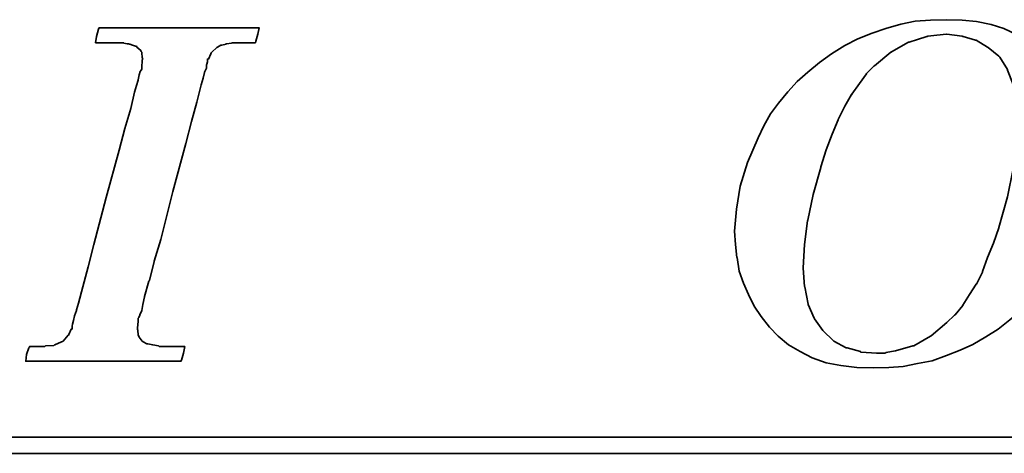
# Model space of a CAD drawing. Header units: inches. Extents: x 1 to 2718, y -666 to 274.
# Tile 30 of 50: x 245.12 to 256.77, y 192.17 to 197.3. Entities that reach past the tile are written whole.
import ezdxf

# ---------------------------------------------------------------- set-up
doc = ezdxf.new("R2010")
doc.units = ezdxf.units.IN
doc.header["$LTSCALE"] = 0.25
doc.layers.add('DIM', color=4, linetype='Continuous')
doc.layers.add('layer 1', color=7, linetype='Continuous')

# ---------------------------------------------------------------- blocks, each defined once
blk = doc.blocks.new('TBI MOTION logo(完整正式版)')
at = {"layer": 'layer 1', "color": 22, "lineweight": 35}
for points, knots in [([(-11.34375, -6.98375), (-11.34375, -6.98375), (-10.91375, -7.43875), (-10.91375, -7.43875), (-10.91375, -7.43875), (-10.91375, -7.43875), (-10.38625, -7.87125), (-10.38625, -7.87125), (-10.38625, -7.87125), (-10.38625, -7.87125), (-9.81125, -8.20375), (-9.81125, -8.20375), (-9.81125, -8.20375), (-9.81125, -8.20375), (-9.21125, -8.51875), (-9.21125, -8.51875), (-9.21125, -8.51875), (-9.21125, -8.51875), (-8.51625, -8.75875), (-8.51625, -8.75875), (-8.51625, -8.75875), (-8.51625, -8.75875), (-7.77125, -8.90375), (-7.77125, -8.90375), (-7.77125, -8.90375), (-7.77125, -8.90375), (-6.97875, -8.99875), (-6.97875, -8.99875), (-6.97875, -8.99875), (-6.97875, -8.99875), (-6.14125, -9.02375), (-6.14125, -9.02375), (-6.14125, -9.02375), (-6.14125, -9.02375), (-5.37125, -8.99875), (-5.37125, -8.99875), (-5.37125, -8.99875), (-5.37125, -8.99875), (-4.65375, -8.94875), (-4.65375, -8.94875), (-4.65375, -8.94875), (-4.65375, -8.94875), (-3.93375, -8.80625), (-3.93375, -8.80625), (-3.93375, -8.80625), (-3.93375, -8.80625), (-3.21375, -8.66375), (-3.21375, -8.66375), (-3.21375, -8.66375), (-3.21375, -8.66375), (-2.49375, -8.39875), (-2.49375, -8.39875), (-2.49375, -8.39875), (-2.49375, -8.39875), (-1.79875, -8.13375), (-1.79875, -8.13375), (-1.79875, -8.13375), (-1.79875, -8.13375), (-1.17375, -7.84375), (-1.17375, -7.84375), (-1.17375, -7.84375), (-1.17375, -7.84375), (-0.52375, -7.46375), (-0.52375, -7.46375), (-0.52375, -7.46375), (-0.52375, -7.46375), (0.10124, -7.07875), (0.10124, -7.07875), (0.10124, -7.07875), (0.10124, -7.07875), (0.67625, -6.62375), (0.67625, -6.62375), (0.67625, -6.62375), (0.67625, -6.62375), (1.24874, -6.14375), (1.24874, -6.14375), (1.24874, -6.14375), (1.24874, -6.14375), (1.72874, -5.64125), (1.72874, -5.64125), (1.72874, -5.64125), (1.72874, -5.64125), (2.18624, -5.06375), (2.18624, -5.06375), (2.18624, -5.06375), (2.18624, -5.06375), (2.61625, -4.48874), (2.61625, -4.48874), (2.61625, -4.48874), (2.61625, -4.48874), (3.00125, -3.83874), (3.00125, -3.83874), (3.00125, -3.83874), (3.00125, -3.83874), (3.36124, -3.21374), (3.36124, -3.21374), (3.36124, -3.21374), (3.36124, -3.21374), (3.84374, -1.99125), (3.84374, -1.99125), (3.84374, -1.99125), (3.84374, -1.99125), (4.22625, -0.81875), (4.22625, -0.81875), (4.22625, -0.81875), (4.22625, -0.81875), (4.39125, 0.45624), (4.39125, 0.45624), (4.39125, 0.45624), (4.39125, 0.45624), (4.48874, 1.70124), (4.48874, 1.70124), (4.48874, 1.70124), (4.48874, 1.70124), (4.43874, 2.44625), (4.43874, 2.44625), (4.43874, 2.44625), (4.43874, 2.44625), (4.36874, 3.14125), (4.36874, 3.14125), (4.36874, 3.14125), (4.36874, 3.14125), (4.25125, 3.81125), (4.25125, 3.81125), (4.25125, 3.81125), (4.25125, 3.81125), (4.03124, 4.41125), (4.03124, 4.41125), (4.03124, 4.41125), (4.03124, 4.41125), (3.74374, 5.01125), (3.74374, 5.01125), (3.74374, 5.01125), (3.74374, 5.01125), (3.43124, 5.58875), (3.43124, 5.58875), (3.43124, 5.58875), (3.43124, 5.58875), (3.02625, 6.09125), (3.02625, 6.09125), (3.02625, 6.09125), (3.02625, 6.09125), (2.59374, 6.54875), (2.59374, 6.54875), (2.59374, 6.54875), (2.59374, 6.54875), (2.09124, 6.98125), (2.09124, 6.98125), (2.09124, 6.98125), (2.09124, 6.98125), (1.56124, 7.36625), (1.56124, 7.36625), (1.56124, 7.36625), (1.56124, 7.36625), (0.98624, 7.67625), (0.98624, 7.67625), (0.98624, 7.67625), (0.98624, 7.67625), (0.38624, 7.96375), (0.38624, 7.96375), (0.38624, 7.96375), (0.38624, 7.96375), (-0.25875, 8.15625), (-0.25875, 8.15625), (-0.25875, 8.15625), (-0.25875, 8.15625), (-0.98125, 8.30125), (-0.98125, 8.30125), (-0.98125, 8.30125), (-0.98125, 8.30125), (-1.70124, 8.37125), (-1.70124, 8.37125), (-1.70124, 8.37125), (-1.70124, 8.37125), (-2.49375, 8.39624), (-2.49375, 8.39624), (-2.49375, 8.39624), (-2.49375, 8.39624), (-3.28625, 8.37125), (-3.28625, 8.37125), (-3.28625, 8.37125), (-3.28625, 8.37125), (-4.05125, 8.32125), (-4.05125, 8.32125), (-4.05125, 8.32125), (-4.05125, 8.32125), (-4.77375, 8.18125), (-4.77375, 8.18125), (-4.77375, 8.18125), (-4.77375, 8.18125), (-5.51625, 7.96375), (-5.51625, 7.96375), (-5.51625, 7.96375), (-5.51625, 7.96375), (-6.21125, 7.72625), (-6.21125, 7.72625), (-6.21125, 7.72625), (-6.21125, 7.72625), (-6.92875, 7.43625), (-6.92875, 7.43625), (-6.92875, 7.43625), (-6.92875, 7.43625), (-7.57875, 7.10125), (-7.57875, 7.10125), (-7.57875, 7.10125), (-7.57875, 7.10125), (-8.24875, 6.69125), (-8.24875, 6.69125), (-8.24875, 6.69125), (-8.24875, 6.69125), (-8.84875, 6.26125), (-8.84875, 6.26125), (-8.84875, 6.26125), (-8.84875, 6.26125), (-9.42625, 5.78125), (-9.42625, 5.78125), (-9.42625, 5.78125), (-9.42625, 5.78125), (-9.95375, 5.30125), (-9.95375, 5.30125), (-9.95375, 5.30125), (-9.95375, 5.30125), (-10.43375, 4.79624), (-10.43375, 4.79624), (-10.43375, 4.79624), (-10.43375, 4.79624), (-10.88875, 4.22125), (-10.88875, 4.22125), (-10.88875, 4.22125), (-10.88875, 4.22125), (-11.29875, 3.69375), (-11.29875, 3.69375), (-11.29875, 3.69375), (-11.29875, 3.69375), (-11.63375, 3.09125), (-11.63375, 3.09125), (-11.63375, 3.09125), (-11.63375, 3.09125), (-11.91875, 2.49625), (-11.91875, 2.49625), (-11.91875, 2.49625), (-11.91875, 2.49625), (-12.44875, 1.24625), (-12.44875, 1.24625), (-12.44875, 1.24625), (-12.44875, 1.24625), (-12.80875, 0.06874), (-12.80875, 0.06874), (-12.80875, 0.06874), (-12.80875, 0.06874), (-12.99875, -1.07875), (-12.99875, -1.07875), (-12.99875, -1.07875), (-12.99875, -1.07875), (-13.09375, -2.18375), (-13.09375, -2.18375), (-13.09375, -2.18375), (-13.09375, -2.18375), (-13.04875, -2.85375), (-13.04875, -2.85375), (-13.04875, -2.85375), (-13.04875, -2.85375), (-12.97375, -3.50375), (-12.97375, -3.50375), (-12.97375, -3.50375), (-12.97375, -3.50375), (-12.95375, -3.50375), (-12.95375, -3.50375), (-12.95375, -3.50375), (-12.95375, -3.50375), (-12.85375, -4.17375), (-12.85375, -4.17375), (-12.85375, -4.17375), (-12.85375, -4.17375), (-12.63875, -4.77624), (-12.63875, -4.77624), (-12.63875, -4.77624), (-12.63875, -4.77624), (-12.39875, -5.35125), (-12.39875, -5.35125), (-12.39875, -5.35125), (-12.39875, -5.35125), (-12.11375, -5.92875), (-12.11375, -5.92875), (-12.11375, -5.92875), (-12.11375, -5.92875), (-11.75375, -6.45375), (-11.75375, -6.45375), (-11.75375, -6.45375), (-11.75375, -6.45375), (-11.34375, -6.98375), (-11.34375, -6.98375)], [0, 0, 0, 0, 0.01369863, 0.01369863, 0.01369863, 0.01369863, 0.02739726, 0.02739726, 0.02739726, 0.02739726, 0.04109589, 0.04109589, 0.04109589, 0.04109589, 0.05479452, 0.05479452, 0.05479452, 0.05479452, 0.06849315, 0.06849315, 0.06849315, 0.06849315, 0.08219178, 0.08219178, 0.08219178, 0.08219178, 0.09589041, 0.09589041, 0.09589041, 0.09589041, 0.10958904, 0.10958904, 0.10958904, 0.10958904, 0.12328767, 0.12328767, 0.12328767, 0.12328767, 0.1369863, 0.1369863, 0.1369863, 0.1369863, 0.15068493, 0.15068493, 0.15068493, 0.15068493, 0.16438356, 0.16438356, 0.16438356, 0.16438356, 0.17808219, 0.17808219, 0.17808219, 0.17808219, 0.19178082, 0.19178082, 0.19178082, 0.19178082, 0.20547945, 0.20547945, 0.20547945, 0.20547945, 0.21917808, 0.21917808, 0.21917808, 0.21917808, 0.23287671, 0.23287671, 0.23287671, 0.23287671, 0.24657534, 0.24657534, 0.24657534, 0.24657534, 0.26027397, 0.26027397, 0.26027397, 0.26027397, 0.2739726, 0.2739726, 0.2739726, 0.2739726, 0.28767123, 0.28767123, 0.28767123, 0.28767123, 0.30136986, 0.30136986, 0.30136986, 0.30136986, 0.31506849, 0.31506849, 0.31506849, 0.31506849, 0.32876712, 0.32876712, 0.32876712, 0.32876712, 0.34246575, 0.34246575, 0.34246575, 0.34246575, 0.35616438, 0.35616438, 0.35616438, 0.35616438, 0.36986301, 0.36986301, 0.36986301, 0.36986301, 0.38356164, 0.38356164, 0.38356164, 0.38356164, 0.39726027, 0.39726027, 0.39726027, 0.39726027, 0.4109589, 0.4109589, 0.4109589, 0.4109589, 0.42465753, 0.42465753, 0.42465753, 0.42465753, 0.43835616, 0.43835616, 0.43835616, 0.43835616, 0.45205479, 0.45205479, 0.45205479, 0.45205479, 0.46575342, 0.46575342, 0.46575342, 0.46575342, 0.47945205, 0.47945205, 0.47945205, 0.47945205, 0.49315068, 0.49315068, 0.49315068, 0.49315068, 0.50684932, 0.50684932, 0.50684932, 0.50684932, 0.52054795, 0.52054795, 0.52054795, 0.52054795, 0.53424658, 0.53424658, 0.53424658, 0.53424658, 0.54794521, 0.54794521, 0.54794521, 0.54794521, 0.56164384, 0.56164384, 0.56164384, 0.56164384, 0.57534247, 0.57534247, 0.57534247, 0.57534247, 0.5890411, 0.5890411, 0.5890411, 0.5890411, 0.60273973, 0.60273973, 0.60273973, 0.60273973, 0.61643836, 0.61643836, 0.61643836, 0.61643836, 0.63013699, 0.63013699, 0.63013699, 0.63013699, 0.64383562, 0.64383562, 0.64383562, 0.64383562, 0.65753425, 0.65753425, 0.65753425, 0.65753425, 0.67123288, 0.67123288, 0.67123288, 0.67123288, 0.68493151, 0.68493151, 0.68493151, 0.68493151, 0.69863014, 0.69863014, 0.69863014, 0.69863014, 0.71232877, 0.71232877, 0.71232877, 0.71232877, 0.7260274, 0.7260274, 0.7260274, 0.7260274, 0.73972603, 0.73972603, 0.73972603, 0.73972603, 0.75342466, 0.75342466, 0.75342466, 0.75342466, 0.76712329, 0.76712329, 0.76712329, 0.76712329, 0.78082192, 0.78082192, 0.78082192, 0.78082192, 0.79452055, 0.79452055, 0.79452055, 0.79452055, 0.80821918, 0.80821918, 0.80821918, 0.80821918, 0.82191781, 0.82191781, 0.82191781, 0.82191781, 0.83561644, 0.83561644, 0.83561644, 0.83561644, 0.84931507, 0.84931507, 0.84931507, 0.84931507, 0.8630137, 0.8630137, 0.8630137, 0.8630137, 0.87671233, 0.87671233, 0.87671233, 0.87671233, 0.89041096, 0.89041096, 0.89041096, 0.89041096, 0.90410959, 0.90410959, 0.90410959, 0.90410959, 0.91780822, 0.91780822, 0.91780822, 0.91780822, 0.93150685, 0.93150685, 0.93150685, 0.93150685, 0.94520548, 0.94520548, 0.94520548, 0.94520548, 0.95890411, 0.95890411, 0.95890411, 0.95890411, 0.97260274, 0.97260274, 0.97260274, 0.97260274, 0.98630137, 0.98630137, 0.98630137, 0.98630137, 1, 1, 1, 1]), ([(-40.59125, -7.94375), (-40.59125, -7.94375), (-40.97375, -7.94375), (-40.97375, -7.94375), (-40.97375, -7.94375), (-40.97375, -7.94375), (-41.38125, -7.94375), (-41.38125, -7.94375), (-41.38125, -7.94375), (-41.38125, -7.94375), (-41.54875, -7.94375), (-41.54875, -7.94375), (-41.54875, -7.94375), (-41.54875, -7.94375), (-41.59875, -7.94375), (-41.59875, -7.94375), (-41.59875, -7.94375), (-41.59875, -7.94375), (-41.88375, -7.94375), (-41.88375, -7.94375), (-41.88375, -7.94375), (-41.88375, -7.94375), (-41.90875, -7.91875), (-41.90875, -7.91875), (-41.90875, -7.91875), (-41.90875, -7.91875), (-42.19875, -7.87125), (-42.19875, -7.87125), (-42.19875, -7.87125), (-42.19875, -7.87125), (-42.43875, -7.82375), (-42.43875, -7.82375), (-42.43875, -7.82375), (-42.43875, -7.82375), (-42.45875, -7.82375), (-42.45875, -7.82375), (-42.45875, -7.82375), (-42.45875, -7.82375), (-42.48625, -7.82375), (-42.48625, -7.82375), (-42.48625, -7.82375), (-42.48625, -7.82375), (-42.67625, -7.72375), (-42.67625, -7.72375), (-42.67625, -7.72375), (-42.67625, -7.72375), (-42.70125, -7.70375), (-42.70125, -7.70375), (-42.70125, -7.70375), (-42.70125, -7.70375), (-42.72375, -7.67875), (-42.72375, -7.67875), (-42.72375, -7.67875), (-42.72375, -7.67875), (-42.86875, -7.48875), (-42.86875, -7.48875), (-42.86875, -7.48875), (-42.86875, -7.48875), (-42.89375, -7.43875), (-42.89375, -7.43875), (-42.89375, -7.43875), (-42.89375, -7.43875), (-42.91875, -7.38875), (-42.91875, -7.38875), (-42.91875, -7.38875), (-42.91875, -7.38875), (-42.93875, -7.12875), (-42.93875, -7.12875), (-42.93875, -7.12875), (-42.93875, -7.12875), (-42.96375, -7.10375), (-42.96375, -7.10375), (-42.96375, -7.10375), (-42.96375, -7.10375), (-42.96375, -7.05375), (-42.96375, -7.05375), (-42.96375, -7.05375), (-42.96375, -7.05375), (-42.96375, -7.00875), (-42.96375, -7.00875), (-42.96375, -7.00875), (-42.96375, -7.00875), (-42.91875, -6.69625), (-42.91875, -6.69625), (-42.91875, -6.69625), (-42.91875, -6.69625), (-42.91875, -6.62375), (-42.91875, -6.62375), (-42.91875, -6.62375), (-42.91875, -6.62375), (-42.91875, -6.59625), (-42.91875, -6.59625), (-42.91875, -6.59625), (-42.91875, -6.59625), (-42.91875, -6.57375), (-42.91875, -6.57375), (-42.91875, -6.57375), (-42.91875, -6.57375), (-42.91875, -6.52875), (-42.91875, -6.52875), (-42.91875, -6.52875), (-42.91875, -6.52875), (-42.89375, -6.50375), (-42.89375, -6.50375), (-42.89375, -6.50375), (-42.89375, -6.50375), (-42.84375, -6.38375), (-42.84375, -6.38375), (-42.84375, -6.38375), (-42.84375, -6.38375), (-42.84375, -6.35875), (-42.84375, -6.35875), (-42.84375, -6.35875), (-42.84375, -6.35875), (-42.74625, -6.14375), (-42.74625, -6.14375), (-42.74625, -6.14375), (-42.74625, -6.14375), (-42.70125, -5.85375), (-42.70125, -5.85375), (-42.70125, -5.85375), (-42.70125, -5.85375), (-42.60375, -5.47125), (-42.60375, -5.47125), (-42.60375, -5.47125), (-42.60375, -5.47125), (-42.60375, -5.44875), (-42.60375, -5.44875), (-42.60375, -5.44875), (-42.60375, -5.44875), (-42.38875, -4.67875), (-42.38875, -4.67875), (-42.38875, -4.67875), (-42.38875, -4.67875), (-42.36375, -4.65375), (-42.36375, -4.65375), (-42.36375, -4.65375), (-42.36375, -4.65375), (-42.12375, -3.69625), (-42.12375, -3.69625), (-42.12375, -3.69625), (-42.12375, -3.69625), (-42.12375, -3.67374), (-42.12375, -3.67374), (-42.12375, -3.67374), (-42.12375, -3.67374), (-41.78875, -2.59374), (-41.78875, -2.59374), (-41.78875, -2.59374), (-41.78875, -2.59374), (-41.18875, -0.19375), (-41.18875, -0.19375), (-41.18875, -0.19375), (-41.18875, -0.19375), (-40.54375, 2.20624), (-40.54375, 2.20624), (-40.54375, 2.20624), (-40.54375, 2.20624), (-40.25375, 3.30875), (-40.25375, 3.30875), (-40.25375, 3.30875), (-40.25375, 3.30875), (-39.98875, 4.27125), (-39.98875, 4.27125), (-39.98875, 4.27125), (-39.98875, 4.27125), (-39.77375, 5.13125), (-39.77375, 5.13125), (-39.77375, 5.13125), (-39.77375, 5.13125), (-39.67875, 5.47125), (-39.67875, 5.47125), (-39.67875, 5.47125), (-39.67875, 5.47125), (-39.60375, 5.75625), (-39.60375, 5.75625), (-39.60375, 5.75625), (-39.60375, 5.75625), (-39.60375, 5.78125), (-39.60375, 5.78125), (-39.60375, 5.78125), (-39.60375, 5.78125), (-39.50875, 5.97125), (-39.50875, 5.97125), (-39.50875, 5.97125), (-39.50875, 5.97125), (-39.50875, 6.13875), (-39.50875, 6.13875), (-39.50875, 6.13875), (-39.50875, 6.13875), (-39.48625, 6.16625), (-39.48625, 6.16625), (-39.48625, 6.16625), (-39.48625, 6.16625), (-39.46125, 6.28625), (-39.46125, 6.28625), (-39.46125, 6.28625), (-39.46125, 6.28625), (-39.46125, 6.42625), (-39.46125, 6.42625), (-39.46125, 6.42625), (-39.46125, 6.42625), (-39.41375, 6.42625), (-39.41375, 6.42625), (-39.41375, 6.42625), (-39.41375, 6.42625), (-39.29375, 6.69125), (-39.29375, 6.69125), (-39.29375, 6.69125), (-39.29375, 6.69125), (-39.26875, 6.74125), (-39.26875, 6.74125), (-39.26875, 6.74125), (-39.26875, 6.74125), (-39.24375, 6.76625), (-39.24375, 6.76625), (-39.24375, 6.76625), (-39.24375, 6.76625), (-38.98375, 7.00624), (-38.98375, 7.00624), (-38.98375, 7.00624), (-38.98375, 7.00624), (-38.95625, 7.02624), (-38.95625, 7.02624), (-38.95625, 7.02624), (-38.95625, 7.02624), (-38.78875, 7.12624), (-38.78875, 7.12624), (-38.78875, 7.12624), (-38.78875, 7.12624), (-38.76375, 7.12624), (-38.76375, 7.12624), (-38.76375, 7.12624), (-38.76375, 7.12624), (-38.74375, 7.12624), (-38.74375, 7.12624), (-38.74375, 7.12624), (-38.74375, 7.12624), (-38.52875, 7.17125), (-38.52875, 7.17125), (-38.52875, 7.17125), (-38.52875, 7.17125), (-38.52875, 7.19624), (-38.52875, 7.19624), (-38.52875, 7.19624), (-38.52875, 7.19624), (-38.50375, 7.19624), (-38.50375, 7.19624), (-38.50375, 7.19624), (-38.50375, 7.19624), (-38.26125, 7.21875), (-38.26125, 7.21875), (-38.26125, 7.21875), (-38.26125, 7.21875), (-38.23875, 7.24624), (-38.23875, 7.24624), (-38.23875, 7.24624), (-38.23875, 7.24624), (-38.21625, 7.24624), (-38.21625, 7.24624), (-38.21625, 7.24624), (-38.21625, 7.24624), (-38.18875, 7.24624), (-38.18875, 7.24624), (-38.18875, 7.24624), (-38.18875, 7.24624), (-37.90375, 7.24624), (-37.90375, 7.24624), (-37.90375, 7.24624), (-37.90375, 7.24624), (-37.85375, 7.24624), (-37.85375, 7.24624), (-37.85375, 7.24624), (-37.85375, 7.24624), (-37.75875, 7.24624), (-37.75875, 7.24624), (-37.75875, 7.24624), (-37.75875, 7.24624), (-37.42375, 7.24624), (-37.42375, 7.24624), (-37.42375, 7.24624), (-37.42375, 7.24624), (-37.08875, 7.24624), (-37.08875, 7.24624), (-37.08875, 7.24624), (-37.08875, 7.24624), (-37.06375, 7.24624), (-37.06375, 7.24624), (-37.06375, 7.24624), (-37.06375, 7.24624), (-37.06375, 7.26624), (-37.06375, 7.26624), (-37.06375, 7.26624), (-37.06375, 7.26624), (-37.03875, 7.29125), (-37.03875, 7.29125), (-37.03875, 7.29125), (-37.03875, 7.29125), (-37.03875, 7.31625), (-37.03875, 7.31625), (-37.03875, 7.31625), (-37.03875, 7.31625), (-36.94125, 7.67625), (-36.94125, 7.67625), (-36.94125, 7.67625), (-36.94125, 7.67625), (-36.86875, 7.98625), (-36.86875, 7.98625), (-36.86875, 7.98625), (-36.86875, 7.98625), (-36.98875, 7.98625), (-36.98875, 7.98625), (-36.98875, 7.98625), (-36.98875, 7.98625), (-37.42375, 7.98625), (-37.42375, 7.98625), (-37.42375, 7.98625), (-37.42375, 7.98625), (-37.94875, 7.98625), (-37.94875, 7.98625), (-37.94875, 7.98625), (-37.94875, 7.98625), (-38.57375, 7.98625), (-38.57375, 7.98625), (-38.57375, 7.98625), (-38.57375, 7.98625), (-39.29375, 7.98625), (-39.29375, 7.98625), (-39.29375, 7.98625), (-39.29375, 7.98625), (-40.82875, 7.98625), (-40.82875, 7.98625), (-40.82875, 7.98625), (-40.82875, 7.98625), (-42.36375, 7.98625), (-42.36375, 7.98625), (-42.36375, 7.98625), (-42.36375, 7.98625), (-43.08375, 7.98625), (-43.08375, 7.98625), (-43.08375, 7.98625), (-43.08375, 7.98625), (-43.70875, 7.98625), (-43.70875, 7.98625), (-43.70875, 7.98625), (-43.70875, 7.98625), (-44.23375, 7.98625), (-44.23375, 7.98625), (-44.23375, 7.98625), (-44.23375, 7.98625), (-44.66875, 7.98625), (-44.66875, 7.98625), (-44.66875, 7.98625), (-44.66875, 7.98625), (-44.88375, 7.98625), (-44.88375, 7.98625), (-44.88375, 7.98625), (-44.88375, 7.98625), (-44.90875, 7.94125), (-44.90875, 7.94125), (-44.90875, 7.94125), (-44.90875, 7.94125), (-44.90875, 7.91625), (-44.90875, 7.91625), (-44.90875, 7.91625), (-44.90875, 7.91625), (-45.00375, 7.55625), (-45.00375, 7.55625), (-45.00375, 7.55625), (-45.00375, 7.55625), (-45.05375, 7.24624), (-45.05375, 7.24624), (-45.05375, 7.24624), (-45.05375, 7.24624), (-44.61875, 7.24624), (-44.61875, 7.24624), (-44.61875, 7.24624), (-44.61875, 7.24624), (-44.11375, 7.24624), (-44.11375, 7.24624), (-44.11375, 7.24624), (-44.11375, 7.24624), (-43.99375, 7.24624), (-43.99375, 7.24624), (-43.99375, 7.24624), (-43.99375, 7.24624), (-43.94625, 7.24624), (-43.94625, 7.24624), (-43.94625, 7.24624), (-43.94625, 7.24624), (-43.92374, 7.24624), (-43.92374, 7.24624), (-43.92374, 7.24624), (-43.92374, 7.24624), (-43.65875, 7.24624), (-43.65875, 7.24624), (-43.65875, 7.24624), (-43.65875, 7.24624), (-43.63875, 7.21875), (-43.63875, 7.21875), (-43.63875, 7.21875), (-43.63875, 7.21875), (-43.46875, 7.19624), (-43.46875, 7.19624), (-43.46875, 7.19624), (-43.46875, 7.19624), (-43.39875, 7.19624), (-43.39875, 7.19624), (-43.39875, 7.19624), (-43.39875, 7.19624), (-43.37125, 7.17125), (-43.37125, 7.17125), (-43.37125, 7.17125), (-43.37125, 7.17125), (-43.34875, 7.17125), (-43.34875, 7.17125), (-43.34875, 7.17125), (-43.34875, 7.17125), (-43.20375, 7.12624), (-43.20375, 7.12624), (-43.20375, 7.12624), (-43.20375, 7.12624), (-43.05875, 7.07624), (-43.05875, 7.07624), (-43.05875, 7.07624), (-43.05875, 7.07624), (-43.01375, 7.07624), (-43.01375, 7.07624), (-43.01375, 7.07624), (-43.01375, 7.07624), (-42.98875, 7.02624), (-42.98875, 7.02624), (-42.98875, 7.02624), (-42.98875, 7.02624), (-42.79875, 6.86125), (-42.79875, 6.86125), (-42.79875, 6.86125), (-42.79875, 6.86125), (-42.77375, 6.81125), (-42.77375, 6.81125), (-42.77375, 6.81125), (-42.77375, 6.81125), (-42.74625, 6.76625), (-42.74625, 6.76625), (-42.74625, 6.76625), (-42.74625, 6.76625), (-42.72375, 6.47625), (-42.72375, 6.47625), (-42.72375, 6.47625), (-42.72375, 6.47625), (-42.70125, 6.45124), (-42.70125, 6.45124), (-42.70125, 6.45124), (-42.70125, 6.45124), (-42.70125, 6.42625), (-42.70125, 6.42625), (-42.70125, 6.42625), (-42.70125, 6.42625), (-42.72375, 6.40625), (-42.72375, 6.40625), (-42.72375, 6.40625), (-42.72375, 6.40625), (-42.74625, 5.97125), (-42.74625, 5.97125), (-42.74625, 5.97125), (-42.74625, 5.97125), (-42.74625, 5.94625), (-42.74625, 5.94625), (-42.74625, 5.94625), (-42.74625, 5.94625), (-42.74625, 5.92625), (-42.74625, 5.92625), (-42.74625, 5.92625), (-42.74625, 5.92625), (-42.77375, 5.87625), (-42.77375, 5.87625), (-42.77375, 5.87625), (-42.77375, 5.87625), (-42.81875, 5.80625), (-42.81875, 5.80625), (-42.81875, 5.80625), (-42.81875, 5.80625), (-42.86875, 5.63625), (-42.86875, 5.63625), (-42.86875, 5.63625), (-42.86875, 5.63625), (-42.91875, 5.39625), (-42.91875, 5.39625), (-42.91875, 5.39625), (-42.91875, 5.39625), (-42.91875, 5.37124), (-42.91875, 5.37124), (-42.91875, 5.37124), (-42.91875, 5.37124), (-43.01375, 5.10874), (-43.01375, 5.10874), (-43.01375, 5.10874), (-43.01375, 5.10874), (-43.10875, 4.77124), (-43.10875, 4.77124), (-43.10875, 4.77124), (-43.10875, 4.77124), (-43.29875, 3.95625), (-43.29875, 3.95625), (-43.29875, 3.95625), (-43.29875, 3.95625), (-43.58875, 2.95125), (-43.58875, 2.95125), (-43.58875, 2.95125), (-43.58875, 2.95125), (-43.87375, 1.87125), (-43.87375, 1.87125), (-43.87375, 1.87125), (-43.87375, 1.87125), (-44.52625, -0.50374), (-44.52625, -0.50374), (-44.52625, -0.50374), (-44.52625, -0.50374), (-45.14875, -2.85375), (-45.14875, -2.85375), (-45.14875, -2.85375), (-45.14875, -2.85375), (-45.43375, -3.95875), (-45.43375, -3.95875), (-45.43375, -3.95875), (-45.43375, -3.95875), (-45.69875, -4.96875), (-45.69875, -4.96875), (-45.69875, -4.96875), (-45.69875, -4.96875), (-45.91375, -5.78375), (-45.91375, -5.78375), (-45.91375, -5.78375), (-45.91375, -5.78375), (-46.01375, -6.11875), (-46.01375, -6.11875), (-46.01375, -6.11875), (-46.01375, -6.11875), (-46.01375, -6.14375), (-46.01375, -6.14375), (-46.01375, -6.14375), (-46.01375, -6.14375), (-46.10875, -6.40875), (-46.10875, -6.40875), (-46.10875, -6.40875), (-46.10875, -6.40875), (-46.15375, -6.64875), (-46.15375, -6.64875), (-46.15375, -6.64875), (-46.15375, -6.64875), (-46.20375, -6.83875), (-46.20375, -6.83875), (-46.20375, -6.83875), (-46.20375, -6.83875), (-46.22875, -6.93375), (-46.22875, -6.93375), (-46.22875, -6.93375), (-46.22875, -6.93375), (-46.22875, -7.07875), (-46.22875, -7.07875), (-46.22875, -7.07875), (-46.22875, -7.07875), (-46.27375, -7.07875), (-46.27375, -7.07875), (-46.27375, -7.07875), (-46.27375, -7.07875), (-46.39375, -7.34375), (-46.39375, -7.34375), (-46.39375, -7.34375), (-46.39375, -7.34375), (-46.39375, -7.36875), (-46.39375, -7.36875), (-46.39375, -7.36875), (-46.39375, -7.36875), (-46.42125, -7.38875), (-46.42125, -7.38875), (-46.42125, -7.38875), (-46.42125, -7.38875), (-46.68375, -7.67875), (-46.68375, -7.67875), (-46.68375, -7.67875), (-46.68375, -7.67875), (-46.70875, -7.70375), (-46.70875, -7.70375), (-46.70875, -7.70375), (-46.70875, -7.70375), (-46.75375, -7.72375), (-46.75375, -7.72375), (-46.75375, -7.72375), (-46.75375, -7.72375), (-47.08875, -7.87125), (-47.08875, -7.87125), (-47.08875, -7.87125), (-47.08875, -7.87125), (-47.11625, -7.87125), (-47.11625, -7.87125), (-47.11625, -7.87125), (-47.11625, -7.87125), (-47.13875, -7.89375), (-47.13875, -7.89375), (-47.13875, -7.89375), (-47.13875, -7.89375), (-47.56875, -7.91875), (-47.56875, -7.91875), (-47.56875, -7.91875), (-47.56875, -7.91875), (-47.59625, -7.94375), (-47.59625, -7.94375), (-47.59625, -7.94375), (-47.59625, -7.94375), (-47.64375, -7.94375), (-47.64375, -7.94375), (-47.64375, -7.94375), (-47.64375, -7.94375), (-47.73625, -7.94375), (-47.73625, -7.94375), (-47.73625, -7.94375), (-47.73625, -7.94375), (-48.07375, -7.94375), (-48.07375, -7.94375), (-48.07375, -7.94375), (-48.07375, -7.94375), (-48.36125, -7.94375), (-48.36125, -7.94375), (-48.36125, -7.94375), (-48.36125, -7.94375), (-48.36125, -7.96625), (-48.36125, -7.96625), (-48.36125, -7.96625), (-48.36125, -7.96625), (-48.36125, -7.99125), (-48.36125, -7.99125), (-48.36125, -7.99125), (-48.36125, -7.99125), (-48.38875, -8.01375), (-48.38875, -8.01375), (-48.38875, -8.01375), (-48.38875, -8.01375), (-48.50875, -8.34875), (-48.50875, -8.34875), (-48.50875, -8.34875), (-48.50875, -8.34875), (-48.55375, -8.68625), (-48.55375, -8.68625), (-48.55375, -8.68625), (-48.55375, -8.68625), (-48.45875, -8.68625), (-48.45875, -8.68625), (-48.45875, -8.68625), (-48.45875, -8.68625), (-48.07375, -8.68625), (-48.07375, -8.68625), (-48.07375, -8.68625), (-48.07375, -8.68625), (-47.52375, -8.68625), (-47.52375, -8.68625), (-47.52375, -8.68625), (-47.52375, -8.68625), (-46.92375, -8.68625), (-46.92375, -8.68625), (-46.92375, -8.68625), (-46.92375, -8.68625), (-46.25375, -8.68625), (-46.25375, -8.68625), (-46.25375, -8.68625), (-46.25375, -8.68625), (-46.20375, -8.68625), (-46.20375, -8.68625), (-46.20375, -8.68625), (-46.20375, -8.68625), (-44.71375, -8.68625), (-44.71375, -8.68625), (-44.71375, -8.68625), (-44.71375, -8.68625), (-43.22875, -8.68625), (-43.22875, -8.68625), (-43.22875, -8.68625), (-43.22875, -8.68625), (-42.55875, -8.68625), (-42.55875, -8.68625), (-42.55875, -8.68625), (-42.55875, -8.68625), (-42.50875, -8.68625), (-42.50875, -8.68625), (-42.50875, -8.68625), (-42.50875, -8.68625), (-41.93375, -8.68625), (-41.93375, -8.68625), (-41.93375, -8.68625), (-41.93375, -8.68625), (-41.38125, -8.68625), (-41.38125, -8.68625), (-41.38125, -8.68625), (-41.38125, -8.68625), (-40.97375, -8.68625), (-40.97375, -8.68625), (-40.97375, -8.68625), (-40.97375, -8.68625), (-40.78125, -8.68625), (-40.78125, -8.68625), (-40.78125, -8.68625), (-40.78125, -8.68625), (-40.78125, -8.63875), (-40.78125, -8.63875), (-40.78125, -8.63875), (-40.78125, -8.63875), (-40.75875, -8.63875), (-40.75875, -8.63875), (-40.75875, -8.63875), (-40.75875, -8.63875), (-40.66375, -8.27875), (-40.66375, -8.27875), (-40.66375, -8.27875), (-40.66375, -8.27875), (-40.59125, -7.94375), (-40.59125, -7.94375)], [0, 0, 0, 0, 0.00558659, 0.00558659, 0.00558659, 0.00558659, 0.01117318, 0.01117318, 0.01117318, 0.01117318, 0.01675978, 0.01675978, 0.01675978, 0.01675978, 0.02234637, 0.02234637, 0.02234637, 0.02234637, 0.02793296, 0.02793296, 0.02793296, 0.02793296, 0.03351955, 0.03351955, 0.03351955, 0.03351955, 0.03910615, 0.03910615, 0.03910615, 0.03910615, 0.04469274, 0.04469274, 0.04469274, 0.04469274, 0.05027933, 0.05027933, 0.05027933, 0.05027933, 0.05586592, 0.05586592, 0.05586592, 0.05586592, 0.06145251, 0.06145251, 0.06145251, 0.06145251, 0.06703911, 0.06703911, 0.06703911, 0.06703911, 0.0726257, 0.0726257, 0.0726257, 0.0726257, 0.07821229, 0.07821229, 0.07821229, 0.07821229, 0.08379888, 0.08379888, 0.08379888, 0.08379888, 0.08938547, 0.08938547, 0.08938547, 0.08938547, 0.09497207, 0.09497207, 0.09497207, 0.09497207, 0.10055866, 0.10055866, 0.10055866, 0.10055866, 0.10614525, 0.10614525, 0.10614525, 0.10614525, 0.11173184, 0.11173184, 0.11173184, 0.11173184, 0.11731844, 0.11731844, 0.11731844, 0.11731844, 0.12290503, 0.12290503, 0.12290503, 0.12290503, 0.12849162, 0.12849162, 0.12849162, 0.12849162, 0.13407821, 0.13407821, 0.13407821, 0.13407821, 0.1396648, 0.1396648, 0.1396648, 0.1396648, 0.1452514, 0.1452514, 0.1452514, 0.1452514, 0.15083799, 0.15083799, 0.15083799, 0.15083799, 0.15642458, 0.15642458, 0.15642458, 0.15642458, 0.16201117, 0.16201117, 0.16201117, 0.16201117, 0.16759777, 0.16759777, 0.16759777, 0.16759777, 0.17318436, 0.17318436, 0.17318436, 0.17318436, 0.17877095, 0.17877095, 0.17877095, 0.17877095, 0.18435754, 0.18435754, 0.18435754, 0.18435754, 0.18994413, 0.18994413, 0.18994413, 0.18994413, 0.19553073, 0.19553073, 0.19553073, 0.19553073, 0.20111732, 0.20111732, 0.20111732, 0.20111732, 0.20670391, 0.20670391, 0.20670391, 0.20670391, 0.2122905, 0.2122905, 0.2122905, 0.2122905, 0.21787709, 0.21787709, 0.21787709, 0.21787709, 0.22346369, 0.22346369, 0.22346369, 0.22346369, 0.22905028, 0.22905028, 0.22905028, 0.22905028, 0.23463687, 0.23463687, 0.23463687, 0.23463687, 0.24022346, 0.24022346, 0.24022346, 0.24022346, 0.24581006, 0.24581006, 0.24581006, 0.24581006, 0.25139665, 0.25139665, 0.25139665, 0.25139665, 0.25698324, 0.25698324, 0.25698324, 0.25698324, 0.26256983, 0.26256983, 0.26256983, 0.26256983, 0.26815642, 0.26815642, 0.26815642, 0.26815642, 0.27374302, 0.27374302, 0.27374302, 0.27374302, 0.27932961, 0.27932961, 0.27932961, 0.27932961, 0.2849162, 0.2849162, 0.2849162, 0.2849162, 0.29050279, 0.29050279, 0.29050279, 0.29050279, 0.29608939, 0.29608939, 0.29608939, 0.29608939, 0.30167598, 0.30167598, 0.30167598, 0.30167598, 0.30726257, 0.30726257, 0.30726257, 0.30726257, 0.31284916, 0.31284916, 0.31284916, 0.31284916, 0.31843575, 0.31843575, 0.31843575, 0.31843575, 0.32402235, 0.32402235, 0.32402235, 0.32402235, 0.32960894, 0.32960894, 0.32960894, 0.32960894, 0.33519553, 0.33519553, 0.33519553, 0.33519553, 0.34078212, 0.34078212, 0.34078212, 0.34078212, 0.34636872, 0.34636872, 0.34636872, 0.34636872, 0.35195531, 0.35195531, 0.35195531, 0.35195531, 0.3575419, 0.3575419, 0.3575419, 0.3575419, 0.36312849, 0.36312849, 0.36312849, 0.36312849, 0.36871508, 0.36871508, 0.36871508, 0.36871508, 0.37430168, 0.37430168, 0.37430168, 0.37430168, 0.37988827, 0.37988827, 0.37988827, 0.37988827, 0.38547486, 0.38547486, 0.38547486, 0.38547486, 0.39106145, 0.39106145, 0.39106145, 0.39106145, 0.39664804, 0.39664804, 0.39664804, 0.39664804, 0.40223464, 0.40223464, 0.40223464, 0.40223464, 0.40782123, 0.40782123, 0.40782123, 0.40782123, 0.41340782, 0.41340782, 0.41340782, 0.41340782, 0.41899441, 0.41899441, 0.41899441, 0.41899441, 0.42458101, 0.42458101, 0.42458101, 0.42458101, 0.4301676, 0.4301676, 0.4301676, 0.4301676, 0.43575419, 0.43575419, 0.43575419, 0.43575419, 0.44134078, 0.44134078, 0.44134078, 0.44134078, 0.44692737, 0.44692737, 0.44692737, 0.44692737, 0.45251397, 0.45251397, 0.45251397, 0.45251397, 0.45810056, 0.45810056, 0.45810056, 0.45810056, 0.46368715, 0.46368715, 0.46368715, 0.46368715, 0.46927374, 0.46927374, 0.46927374, 0.46927374, 0.47486034, 0.47486034, 0.47486034, 0.47486034, 0.48044693, 0.48044693, 0.48044693, 0.48044693, 0.48603352, 0.48603352, 0.48603352, 0.48603352, 0.49162011, 0.49162011, 0.49162011, 0.49162011, 0.4972067, 0.4972067, 0.4972067, 0.4972067, 0.5027933, 0.5027933, 0.5027933, 0.5027933, 0.50837989, 0.50837989, 0.50837989, 0.50837989, 0.51396648, 0.51396648, 0.51396648, 0.51396648, 0.51955307, 0.51955307, 0.51955307, 0.51955307, 0.52513966, 0.52513966, 0.52513966, 0.52513966, 0.53072626, 0.53072626, 0.53072626, 0.53072626, 0.53631285, 0.53631285, 0.53631285, 0.53631285, 0.54189944, 0.54189944, 0.54189944, 0.54189944, 0.54748603, 0.54748603, 0.54748603, 0.54748603, 0.55307263, 0.55307263, 0.55307263, 0.55307263, 0.55865922, 0.55865922, 0.55865922, 0.55865922, 0.56424581, 0.56424581, 0.56424581, 0.56424581, 0.5698324, 0.5698324, 0.5698324, 0.5698324, 0.57541899, 0.57541899, 0.57541899, 0.57541899, 0.58100559, 0.58100559, 0.58100559, 0.58100559, 0.58659218, 0.58659218, 0.58659218, 0.58659218, 0.59217877, 0.59217877, 0.59217877, 0.59217877, 0.59776536, 0.59776536, 0.59776536, 0.59776536, 0.60335196, 0.60335196, 0.60335196, 0.60335196, 0.60893855, 0.60893855, 0.60893855, 0.60893855, 0.61452514, 0.61452514, 0.61452514, 0.61452514, 0.62011173, 0.62011173, 0.62011173, 0.62011173, 0.62569832, 0.62569832, 0.62569832, 0.62569832, 0.63128492, 0.63128492, 0.63128492, 0.63128492, 0.63687151, 0.63687151, 0.63687151, 0.63687151, 0.6424581, 0.6424581, 0.6424581, 0.6424581, 0.64804469, 0.64804469, 0.64804469, 0.64804469, 0.65363128, 0.65363128, 0.65363128, 0.65363128, 0.65921788, 0.65921788, 0.65921788, 0.65921788, 0.66480447, 0.66480447, 0.66480447, 0.66480447, 0.67039106, 0.67039106, 0.67039106, 0.67039106, 0.67597765, 0.67597765, 0.67597765, 0.67597765, 0.68156425, 0.68156425, 0.68156425, 0.68156425, 0.68715084, 0.68715084, 0.68715084, 0.68715084, 0.69273743, 0.69273743, 0.69273743, 0.69273743, 0.69832402, 0.69832402, 0.69832402, 0.69832402, 0.70391061, 0.70391061, 0.70391061, 0.70391061, 0.70949721, 0.70949721, 0.70949721, 0.70949721, 0.7150838, 0.7150838, 0.7150838, 0.7150838, 0.72067039, 0.72067039, 0.72067039, 0.72067039, 0.72625698, 0.72625698, 0.72625698, 0.72625698, 0.73184358, 0.73184358, 0.73184358, 0.73184358, 0.73743017, 0.73743017, 0.73743017, 0.73743017, 0.74301676, 0.74301676, 0.74301676, 0.74301676, 0.74860335, 0.74860335, 0.74860335, 0.74860335, 0.75418994, 0.75418994, 0.75418994, 0.75418994, 0.75977654, 0.75977654, 0.75977654, 0.75977654, 0.76536313, 0.76536313, 0.76536313, 0.76536313, 0.77094972, 0.77094972, 0.77094972, 0.77094972, 0.77653631, 0.77653631, 0.77653631, 0.77653631, 0.78212291, 0.78212291, 0.78212291, 0.78212291, 0.7877095, 0.7877095, 0.7877095, 0.7877095, 0.79329609, 0.79329609, 0.79329609, 0.79329609, 0.79888268, 0.79888268, 0.79888268, 0.79888268, 0.80446927, 0.80446927, 0.80446927, 0.80446927, 0.81005587, 0.81005587, 0.81005587, 0.81005587, 0.81564246, 0.81564246, 0.81564246, 0.81564246, 0.82122905, 0.82122905, 0.82122905, 0.82122905, 0.82681564, 0.82681564, 0.82681564, 0.82681564, 0.83240223, 0.83240223, 0.83240223, 0.83240223, 0.83798883, 0.83798883, 0.83798883, 0.83798883, 0.84357542, 0.84357542, 0.84357542, 0.84357542, 0.84916201, 0.84916201, 0.84916201, 0.84916201, 0.8547486, 0.8547486, 0.8547486, 0.8547486, 0.8603352, 0.8603352, 0.8603352, 0.8603352, 0.86592179, 0.86592179, 0.86592179, 0.86592179, 0.87150838, 0.87150838, 0.87150838, 0.87150838, 0.87709497, 0.87709497, 0.87709497, 0.87709497, 0.88268156, 0.88268156, 0.88268156, 0.88268156, 0.88826816, 0.88826816, 0.88826816, 0.88826816, 0.89385475, 0.89385475, 0.89385475, 0.89385475, 0.89944134, 0.89944134, 0.89944134, 0.89944134, 0.90502793, 0.90502793, 0.90502793, 0.90502793, 0.91061453, 0.91061453, 0.91061453, 0.91061453, 0.91620112, 0.91620112, 0.91620112, 0.91620112, 0.92178771, 0.92178771, 0.92178771, 0.92178771, 0.9273743, 0.9273743, 0.9273743, 0.9273743, 0.93296089, 0.93296089, 0.93296089, 0.93296089, 0.93854749, 0.93854749, 0.93854749, 0.93854749, 0.94413408, 0.94413408, 0.94413408, 0.94413408, 0.94972067, 0.94972067, 0.94972067, 0.94972067, 0.95530726, 0.95530726, 0.95530726, 0.95530726, 0.96089385, 0.96089385, 0.96089385, 0.96089385, 0.96648045, 0.96648045, 0.96648045, 0.96648045, 0.97206704, 0.97206704, 0.97206704, 0.97206704, 0.97765363, 0.97765363, 0.97765363, 0.97765363, 0.98324022, 0.98324022, 0.98324022, 0.98324022, 0.98882682, 0.98882682, 0.98882682, 0.98882682, 0.99441341, 0.99441341, 0.99441341, 0.99441341, 1, 1, 1, 1]), ([(-8.77875, 1.03124), (-8.77875, 1.03124), (-8.51625, 1.89625), (-8.51625, 1.89625), (-8.51625, 1.89625), (-8.51625, 1.89625), (-8.20375, 2.66375), (-8.20375, 2.66375), (-8.20375, 2.66375), (-8.20375, 2.66375), (-7.91625, 3.38125), (-7.91625, 3.38125), (-7.91625, 3.38125), (-7.91625, 3.38125), (-7.91625, 3.40624), (-7.91625, 3.40624), (-7.91625, 3.40624), (-7.91625, 3.40624), (-7.57875, 4.07624), (-7.57875, 4.07624), (-7.57875, 4.07624), (-7.57875, 4.07624), (-7.24375, 4.65125), (-7.24375, 4.65125), (-7.24375, 4.65125), (-7.24375, 4.65125), (-7.21875, 4.65125), (-7.21875, 4.65125), (-7.21875, 4.65125), (-7.21875, 4.65125), (-7.21875, 4.67624), (-7.21875, 4.67624), (-7.21875, 4.67624), (-7.21875, 4.67624), (-6.83625, 5.20375), (-6.83625, 5.20375), (-6.83625, 5.20375), (-6.83625, 5.20375), (-6.49875, 5.68625), (-6.49875, 5.68625), (-6.49875, 5.68625), (-6.49875, 5.68625), (-6.49875, 5.70625), (-6.49875, 5.70625), (-6.49875, 5.70625), (-6.49875, 5.70625), (-6.11625, 6.09125), (-6.11625, 6.09125), (-6.11625, 6.09125), (-6.11625, 6.09125), (-6.09125, 6.09125), (-6.09125, 6.09125), (-6.09125, 6.09125), (-6.09125, 6.09125), (-5.27375, 6.76625), (-5.27375, 6.76625), (-5.27375, 6.76625), (-5.27375, 6.76625), (-5.24875, 6.76625), (-5.24875, 6.76625), (-5.24875, 6.76625), (-5.24875, 6.76625), (-5.24875, 6.78625), (-5.24875, 6.78625), (-5.24875, 6.78625), (-5.24875, 6.78625), (-4.38875, 7.26624), (-4.38875, 7.26624), (-4.38875, 7.26624), (-4.38875, 7.26624), (-4.36125, 7.26624), (-4.36125, 7.26624), (-4.36125, 7.26624), (-4.36125, 7.26624), (-3.93375, 7.41125), (-3.93375, 7.41125), (-3.93375, 7.41125), (-3.93375, 7.41125), (-3.47375, 7.55625), (-3.47375, 7.55625), (-3.47375, 7.55625), (-3.47375, 7.55625), (-3.45375, 7.55625), (-3.45375, 7.55625), (-3.45375, 7.55625), (-3.45375, 7.55625), (-3.42875, 7.58124), (-3.42875, 7.58124), (-3.42875, 7.58124), (-3.42875, 7.58124), (-2.97375, 7.62625), (-2.97375, 7.62625), (-2.97375, 7.62625), (-2.97375, 7.62625), (-2.49375, 7.67625), (-2.49375, 7.67625), (-2.49375, 7.67625), (-2.49375, 7.67625), (-2.46875, 7.67625), (-2.46875, 7.67625), (-2.46875, 7.67625), (-2.46875, 7.67625), (-1.70124, 7.58124), (-1.70124, 7.58124), (-1.70124, 7.58124), (-1.70124, 7.58124), (-1.67875, 7.55625), (-1.67875, 7.55625), (-1.67875, 7.55625), (-1.67875, 7.55625), (-1.65375, 7.55625), (-1.65375, 7.55625), (-1.65375, 7.55625), (-1.65375, 7.55625), (-1.03125, 7.36625), (-1.03125, 7.36625), (-1.03125, 7.36625), (-1.03125, 7.36625), (-1.00625, 7.36625), (-1.00625, 7.36625), (-1.00625, 7.36625), (-1.00625, 7.36625), (-0.43124, 7.02624), (-0.43124, 7.02624), (-0.43124, 7.02624), (-0.43124, 7.02624), (-0.40625, 7.00624), (-0.40625, 7.00624), (-0.40625, 7.00624), (-0.40625, 7.00624), (0.12124, 6.57124), (0.12124, 6.57124), (0.12124, 6.57124), (0.12124, 6.57124), (0.14624, 6.54875), (0.14624, 6.54875), (0.14624, 6.54875), (0.14624, 6.54875), (0.17124, 6.52375), (0.17124, 6.52375), (0.17124, 6.52375), (0.17124, 6.52375), (0.55625, 5.89875), (0.55625, 5.89875), (0.55625, 5.89875), (0.55625, 5.89875), (0.55625, 5.87625), (0.55625, 5.87625), (0.55625, 5.87625), (0.55625, 5.87625), (0.84124, 5.15625), (0.84124, 5.15625), (0.84124, 5.15625), (0.84124, 5.15625), (0.84124, 5.13125), (0.84124, 5.13125), (0.84124, 5.13125), (0.84124, 5.13125), (1.03624, 4.31875), (1.03624, 4.31875), (1.03624, 4.31875), (1.03624, 4.31875), (1.05624, 4.31875), (1.05624, 4.31875), (1.05624, 4.31875), (1.05624, 4.31875), (1.05624, 4.29125), (1.05624, 4.29125), (1.05624, 4.29125), (1.05624, 4.29125), (1.10625, 3.33125), (1.10625, 3.33125), (1.10625, 3.33125), (1.10625, 3.33125), (1.10625, 3.30875), (1.10625, 3.30875), (1.10625, 3.30875), (1.10625, 3.30875), (1.05624, 2.20624), (1.05624, 2.20624), (1.05624, 2.20624), (1.05624, 2.20624), (1.05624, 2.18124), (1.05624, 2.18124), (1.05624, 2.18124), (1.05624, 2.18124), (0.86624, 0.93624), (0.86624, 0.93624), (0.86624, 0.93624), (0.86624, 0.93624), (0.84124, 0.93624), (0.84124, 0.93624), (0.84124, 0.93624), (0.84124, 0.93624), (0.55625, -0.45874), (0.55625, -0.45874), (0.55625, -0.45874), (0.55625, -0.45874), (0.12124, -1.99125), (0.12124, -1.99125), (0.12124, -1.99125), (0.12124, -1.99125), (0.12124, -2.01874), (0.12124, -2.01874), (0.12124, -2.01874), (0.12124, -2.01874), (-0.13874, -2.78375), (-0.13874, -2.78375), (-0.13874, -2.78375), (-0.13874, -2.78375), (-0.43124, -3.50375), (-0.43124, -3.50375), (-0.43124, -3.50375), (-0.43124, -3.50375), (-0.69375, -4.19875), (-0.69375, -4.19875), (-0.69375, -4.19875), (-0.69375, -4.19875), (-0.69375, -4.22375), (-0.69375, -4.22375), (-0.69375, -4.22375), (-0.69375, -4.22375), (-0.98125, -4.82374), (-0.98125, -4.82374), (-0.98125, -4.82374), (-0.98125, -4.82374), (-1.00625, -4.82374), (-1.00625, -4.82374), (-1.00625, -4.82374), (-1.00625, -4.82374), (-1.33875, -5.35125), (-1.33875, -5.35125), (-1.33875, -5.35125), (-1.33875, -5.35125), (-1.67875, -5.87875), (-1.67875, -5.87875), (-1.67875, -5.87875), (-1.67875, -5.87875), (-1.67875, -5.90375), (-1.67875, -5.90375), (-1.67875, -5.90375), (-1.67875, -5.90375), (-2.05875, -6.35875), (-2.05875, -6.35875), (-2.05875, -6.35875), (-2.05875, -6.35875), (-2.08375, -6.38375), (-2.08375, -6.38375), (-2.08375, -6.38375), (-2.08375, -6.38375), (-2.46875, -6.74375), (-2.46875, -6.74375), (-2.46875, -6.74375), (-2.46875, -6.74375), (-3.25875, -7.41625), (-3.25875, -7.41625), (-3.25875, -7.41625), (-3.25875, -7.41625), (-3.28625, -7.43875), (-3.28625, -7.43875), (-3.28625, -7.43875), (-3.28625, -7.43875), (-4.12375, -7.91875), (-4.12375, -7.91875), (-4.12375, -7.91875), (-4.12375, -7.91875), (-4.14875, -7.91875), (-4.14875, -7.91875), (-4.14875, -7.91875), (-4.14875, -7.91875), (-4.17125, -7.91875), (-4.17125, -7.91875), (-4.17125, -7.91875), (-4.17125, -7.91875), (-5.03375, -8.15875), (-5.03375, -8.15875), (-5.03375, -8.15875), (-5.03375, -8.15875), (-5.51625, -8.25625), (-5.51625, -8.25625), (-5.51625, -8.25625), (-5.51625, -8.25625), (-5.54125, -8.27875), (-5.54125, -8.27875), (-5.54125, -8.27875), (-5.54125, -8.27875), (-5.56375, -8.27875), (-5.56375, -8.27875), (-5.56375, -8.27875), (-5.56375, -8.27875), (-5.99625, -8.27875), (-5.99625, -8.27875), (-5.99625, -8.27875), (-5.99625, -8.27875), (-6.76375, -8.23125), (-6.76375, -8.23125), (-6.76375, -8.23125), (-6.76375, -8.23125), (-6.78875, -8.23125), (-6.78875, -8.23125), (-6.78875, -8.23125), (-6.78875, -8.23125), (-6.78875, -8.20375), (-6.78875, -8.20375), (-6.78875, -8.20375), (-6.78875, -8.20375), (-7.45875, -8.01375), (-7.45875, -8.01375), (-7.45875, -8.01375), (-7.45875, -8.01375), (-7.48375, -8.01375), (-7.48375, -8.01375), (-7.48375, -8.01375), (-7.48375, -8.01375), (-7.50875, -8.01375), (-7.50875, -8.01375), (-7.50875, -8.01375), (-7.50875, -8.01375), (-8.13125, -7.67875), (-8.13125, -7.67875), (-8.13125, -7.67875), (-8.13125, -7.67875), (-8.15625, -7.65375), (-8.15625, -7.65375), (-8.15625, -7.65375), (-8.15625, -7.65375), (-8.65875, -7.17375), (-8.65875, -7.17375), (-8.65875, -7.17375), (-8.65875, -7.17375), (-8.68375, -7.14875), (-8.68375, -7.14875), (-8.68375, -7.14875), (-8.68375, -7.14875), (-9.08875, -6.57375), (-9.08875, -6.57375), (-9.08875, -6.57375), (-9.08875, -6.57375), (-9.11375, -6.54875), (-9.11375, -6.54875), (-9.11375, -6.54875), (-9.11375, -6.54875), (-9.11375, -6.52875), (-9.11375, -6.52875), (-9.11375, -6.52875), (-9.11375, -6.52875), (-9.40375, -5.85375), (-9.40375, -5.85375), (-9.40375, -5.85375), (-9.40375, -5.85375), (-9.40375, -5.82875), (-9.40375, -5.82875), (-9.40375, -5.82875), (-9.40375, -5.82875), (-9.56875, -4.96875), (-9.56875, -4.96875), (-9.56875, -4.96875), (-9.56875, -4.96875), (-9.59375, -4.94375), (-9.59375, -4.94375), (-9.59375, -4.94375), (-9.59375, -4.94375), (-9.66375, -4.03375), (-9.66375, -4.03375), (-9.66375, -4.03375), (-9.66375, -4.03375), (-9.66375, -4.00875), (-9.66375, -4.00875), (-9.66375, -4.00875), (-9.66375, -4.00875), (-9.59375, -2.85375), (-9.59375, -2.85375), (-9.59375, -2.85375), (-9.59375, -2.85375), (-9.45125, -1.65875), (-9.45125, -1.65875), (-9.45125, -1.65875), (-9.45125, -1.65875), (-9.42625, -1.63375), (-9.42625, -1.63375), (-9.42625, -1.63375), (-9.42625, -1.63375), (-9.16125, -0.33875), (-9.16125, -0.33875), (-9.16125, -0.33875), (-9.16125, -0.33875), (-8.77875, 1.00624), (-8.77875, 1.00624), (-8.77875, 1.00624), (-8.77875, 1.00624), (-8.77875, 1.03124), (-8.77875, 1.03124)], [0, 0, 0, 0, 0.01020408, 0.01020408, 0.01020408, 0.01020408, 0.02040816, 0.02040816, 0.02040816, 0.02040816, 0.03061224, 0.03061224, 0.03061224, 0.03061224, 0.04081633, 0.04081633, 0.04081633, 0.04081633, 0.05102041, 0.05102041, 0.05102041, 0.05102041, 0.06122449, 0.06122449, 0.06122449, 0.06122449, 0.07142857, 0.07142857, 0.07142857, 0.07142857, 0.08163265, 0.08163265, 0.08163265, 0.08163265, 0.09183673, 0.09183673, 0.09183673, 0.09183673, 0.10204082, 0.10204082, 0.10204082, 0.10204082, 0.1122449, 0.1122449, 0.1122449, 0.1122449, 0.12244898, 0.12244898, 0.12244898, 0.12244898, 0.13265306, 0.13265306, 0.13265306, 0.13265306, 0.14285714, 0.14285714, 0.14285714, 0.14285714, 0.15306122, 0.15306122, 0.15306122, 0.15306122, 0.16326531, 0.16326531, 0.16326531, 0.16326531, 0.17346939, 0.17346939, 0.17346939, 0.17346939, 0.18367347, 0.18367347, 0.18367347, 0.18367347, 0.19387755, 0.19387755, 0.19387755, 0.19387755, 0.20408163, 0.20408163, 0.20408163, 0.20408163, 0.21428571, 0.21428571, 0.21428571, 0.21428571, 0.2244898, 0.2244898, 0.2244898, 0.2244898, 0.23469388, 0.23469388, 0.23469388, 0.23469388, 0.24489796, 0.24489796, 0.24489796, 0.24489796, 0.25510204, 0.25510204, 0.25510204, 0.25510204, 0.26530612, 0.26530612, 0.26530612, 0.26530612, 0.2755102, 0.2755102, 0.2755102, 0.2755102, 0.28571429, 0.28571429, 0.28571429, 0.28571429, 0.29591837, 0.29591837, 0.29591837, 0.29591837, 0.30612245, 0.30612245, 0.30612245, 0.30612245, 0.31632653, 0.31632653, 0.31632653, 0.31632653, 0.32653061, 0.32653061, 0.32653061, 0.32653061, 0.33673469, 0.33673469, 0.33673469, 0.33673469, 0.34693878, 0.34693878, 0.34693878, 0.34693878, 0.35714286, 0.35714286, 0.35714286, 0.35714286, 0.36734694, 0.36734694, 0.36734694, 0.36734694, 0.37755102, 0.37755102, 0.37755102, 0.37755102, 0.3877551, 0.3877551, 0.3877551, 0.3877551, 0.39795918, 0.39795918, 0.39795918, 0.39795918, 0.40816327, 0.40816327, 0.40816327, 0.40816327, 0.41836735, 0.41836735, 0.41836735, 0.41836735, 0.42857143, 0.42857143, 0.42857143, 0.42857143, 0.43877551, 0.43877551, 0.43877551, 0.43877551, 0.44897959, 0.44897959, 0.44897959, 0.44897959, 0.45918367, 0.45918367, 0.45918367, 0.45918367, 0.46938776, 0.46938776, 0.46938776, 0.46938776, 0.47959184, 0.47959184, 0.47959184, 0.47959184, 0.48979592, 0.48979592, 0.48979592, 0.48979592, 0.5, 0.5, 0.5, 0.5, 0.51020408, 0.51020408, 0.51020408, 0.51020408, 0.52040816, 0.52040816, 0.52040816, 0.52040816, 0.53061224, 0.53061224, 0.53061224, 0.53061224, 0.54081633, 0.54081633, 0.54081633, 0.54081633, 0.55102041, 0.55102041, 0.55102041, 0.55102041, 0.56122449, 0.56122449, 0.56122449, 0.56122449, 0.57142857, 0.57142857, 0.57142857, 0.57142857, 0.58163265, 0.58163265, 0.58163265, 0.58163265, 0.59183673, 0.59183673, 0.59183673, 0.59183673, 0.60204082, 0.60204082, 0.60204082, 0.60204082, 0.6122449, 0.6122449, 0.6122449, 0.6122449, 0.62244898, 0.62244898, 0.62244898, 0.62244898, 0.63265306, 0.63265306, 0.63265306, 0.63265306, 0.64285714, 0.64285714, 0.64285714, 0.64285714, 0.65306122, 0.65306122, 0.65306122, 0.65306122, 0.66326531, 0.66326531, 0.66326531, 0.66326531, 0.67346939, 0.67346939, 0.67346939, 0.67346939, 0.68367347, 0.68367347, 0.68367347, 0.68367347, 0.69387755, 0.69387755, 0.69387755, 0.69387755, 0.70408163, 0.70408163, 0.70408163, 0.70408163, 0.71428571, 0.71428571, 0.71428571, 0.71428571, 0.7244898, 0.7244898, 0.7244898, 0.7244898, 0.73469388, 0.73469388, 0.73469388, 0.73469388, 0.74489796, 0.74489796, 0.74489796, 0.74489796, 0.75510204, 0.75510204, 0.75510204, 0.75510204, 0.76530612, 0.76530612, 0.76530612, 0.76530612, 0.7755102, 0.7755102, 0.7755102, 0.7755102, 0.78571429, 0.78571429, 0.78571429, 0.78571429, 0.79591837, 0.79591837, 0.79591837, 0.79591837, 0.80612245, 0.80612245, 0.80612245, 0.80612245, 0.81632653, 0.81632653, 0.81632653, 0.81632653, 0.82653061, 0.82653061, 0.82653061, 0.82653061, 0.83673469, 0.83673469, 0.83673469, 0.83673469, 0.84693878, 0.84693878, 0.84693878, 0.84693878, 0.85714286, 0.85714286, 0.85714286, 0.85714286, 0.86734694, 0.86734694, 0.86734694, 0.86734694, 0.87755102, 0.87755102, 0.87755102, 0.87755102, 0.8877551, 0.8877551, 0.8877551, 0.8877551, 0.89795918, 0.89795918, 0.89795918, 0.89795918, 0.90816327, 0.90816327, 0.90816327, 0.90816327, 0.91836735, 0.91836735, 0.91836735, 0.91836735, 0.92857143, 0.92857143, 0.92857143, 0.92857143, 0.93877551, 0.93877551, 0.93877551, 0.93877551, 0.94897959, 0.94897959, 0.94897959, 0.94897959, 0.95918367, 0.95918367, 0.95918367, 0.95918367, 0.96938776, 0.96938776, 0.96938776, 0.96938776, 0.97959184, 0.97959184, 0.97959184, 0.97959184, 0.98979592, 0.98979592, 0.98979592, 0.98979592, 1, 1, 1, 1]), ([(75.90875, -9.47875), (75.90875, -9.47875), (75.90875, -12.28625), (75.90875, -12.28625), (75.90875, -12.28625), (75.90875, -12.28625), (75.90875, -12.47875), (75.90875, -12.47875), (75.90875, -12.47875), (75.90875, -12.47875), (75.71625, -12.47875), (75.71625, -12.47875), (75.71625, -12.47875), (75.71625, -12.47875), (-88.32875, -12.47875), (-88.32875, -12.47875), (-88.32875, -12.47875), (-88.32875, -12.47875), (-88.32875, -13.29375), (-88.32875, -13.29375), (-88.32875, -13.29375), (-88.32875, -13.29375), (82.89125, -13.29375), (82.89125, -13.29375), (82.89125, -13.29375), (82.89125, -13.29375), (75.90875, -9.47875), (75.90875, -9.47875)], [0, 0, 0, 0, 0.14285714, 0.14285714, 0.14285714, 0.14285714, 0.28571429, 0.28571429, 0.28571429, 0.28571429, 0.42857143, 0.42857143, 0.42857143, 0.42857143, 0.57142857, 0.57142857, 0.57142857, 0.57142857, 0.71428571, 0.71428571, 0.71428571, 0.71428571, 0.85714286, 0.85714286, 0.85714286, 0.85714286, 1, 1, 1, 1])]:
    blk.add_open_spline(points, degree=3, knots=knots, dxfattribs=at)

msp = doc.modelspace()

# ---------------------------------------------------------------- block references
at = {"layer": 'DIM', "color": 7, "xscale": 0.236489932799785, "yscale": 0.236489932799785, "zscale": 0.236489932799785}
msp.add_blockref('TBI MOTION logo(完整正式版)', (256.675, 195.313), dxfattribs=at)

doc.saveas('drawing.dxf')
